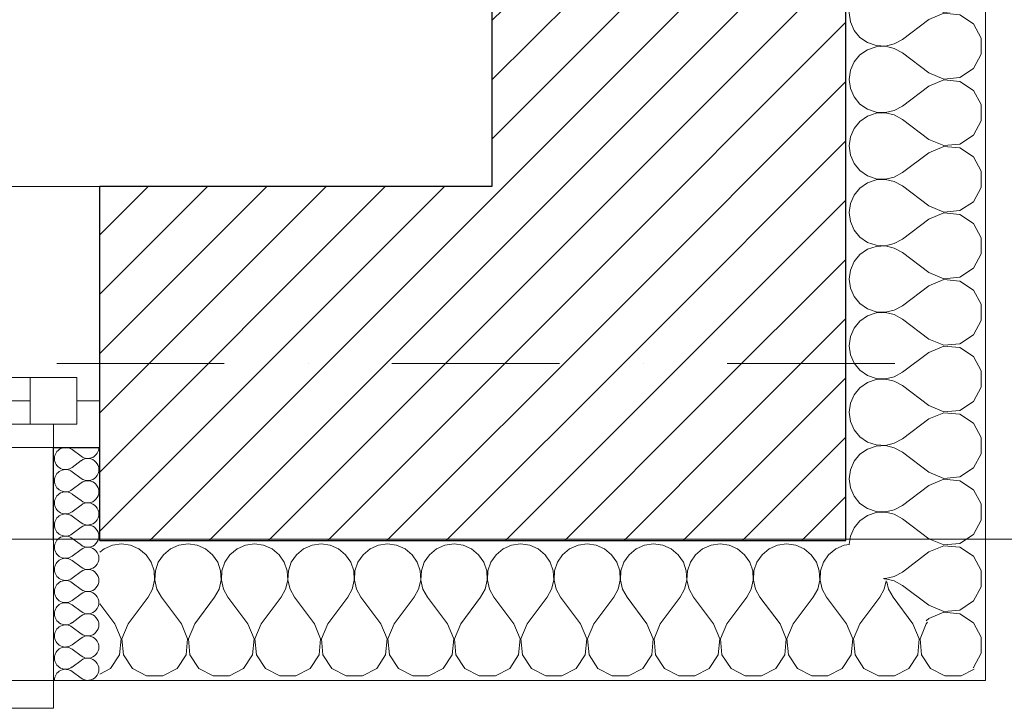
# Model space of a CAD drawing. Header units: millimetres. Extents: x -140780 to 266886, y -104422 to 233759.
# Tile 91 of 104: x 223962 to 225019, y 106825 to 107564. Entities that reach past the tile are written whole.
import ezdxf

# ---------------------------------------------------------------- set-up
doc = ezdxf.new("R2010")
doc.units = ezdxf.units.MM
doc.header["$MEASUREMENT"] = 0
doc.linetypes.add('Kropki i Kreski', pattern=[360, 180, -90, 0, -90])
doc.linetypes.add('Przerywana', pattern=[240, 120, -120])
for name, color, linetype in [('Konstrukcja - Siatki mod', 7, 'Continuous'), ('KR_INW', 7, 'Continuous'), ('NAPIS_SODON', 7, 'Continuous'), ('Okna ArchiCADa', 7, 'Continuous')]:
    doc.layers.add(name, color=color, linetype=linetype)
doc.layers.add('Konstrukcja - Siatki mod_Nr_pióra__48', color=7, linetype='Continuous', lineweight=15, true_color=0xa80f02)
doc.layers.add('KR_INW_Nr_pióra__102', color=7, linetype='Continuous', lineweight=5, true_color=0xcccccc)
for name, color, linetype, lineweight in [('KR_INW_Nr_pióra__101', 252, 'Continuous', 5), ('KR_INW_Nr_pióra__27', 7, 'Continuous', 25), ('KR_INW_Nr_pióra__47', 7, 'Continuous', 15), ('NAPIS_SODON_Nr_pióra__1', 7, 'Continuous', 13), ('Okna ArchiCADa_Nr_pióra__1', 7, 'Continuous', 13), ('Okna ArchiCADa_Nr_pióra__27', 7, 'Continuous', 25)]:
    doc.layers.add(name, color=color, linetype=linetype, lineweight=lineweight)
pattern_1 = [(45, (0, 0), (-31.819804, 31.819804), [])]

# ---------------------------------------------------------------- blocks, each defined once
blk = doc.blocks.new('Strop_1', base_point=(179225, 121523.3))
at = {"layer": 'NAPIS_SODON_Nr_pióra__1', "linetype": 'Continuous', "flags": 128}
blk.add_lwpolyline([(179225, 121523.3), (179225.9, 107003.8), (250898.3, 107008.3), (250897.4, 121527.8)], close=True, dxfattribs=at)
blk = doc.blocks.new('*X171')
at = {"layer": 'KR_INW_Nr_pióra__102', "linetype": 'Continuous'}
for p, q in [((224061.7, 107000.2), (224052.7, 106996.2)), ((224071.4, 107001.6), (224061.7, 107000.2)), ((224081.2, 107000.2), (224071.4, 107001.6)), ((224090.2, 106996.2), (224081.2, 107000.2)), ((224133.1, 107000.2), (224124.1, 106996.2)), ((224142.9, 107001.6), (224133.1, 107000.2)), ((224152.6, 107000.2), (224142.9, 107001.6)), ((224161.6, 106996.2), (224152.6, 107000.2)), ((224204.5, 107000.2), (224195.5, 106996.2)), ((224214.3, 107001.6), (224204.5, 107000.2)), ((224224, 107000.2), (224214.3, 107001.6)), ((224233.1, 106996.2), (224224, 107000.2)), ((224276, 107000.2), (224266.9, 106996.2)), ((224285.7, 107001.6), (224276, 107000.2)), ((224295.5, 107000.2), (224285.7, 107001.6)), ((224304.5, 106996.2), (224295.5, 107000.2)), ((224347.4, 107000.2), (224338.4, 106996.2)), ((224357.1, 107001.6), (224347.4, 107000.2)), ((224366.9, 107000.2), (224357.1, 107001.6)), ((224375.9, 106996.2), (224366.9, 107000.2)), ((224418.8, 107000.2), (224409.8, 106996.2)), ((224428.6, 107001.6), (224418.8, 107000.2)), ((224438.3, 107000.2), (224428.6, 107001.6)), ((224447.3, 106996.2), (224438.3, 107000.2)), ((224490.2, 107000.2), (224481.2, 106996.2)), ((224500, 107001.6), (224490.2, 107000.2)), ((224509.8, 107000.2), (224500, 107001.6)), ((224518.8, 106996.2), (224509.8, 107000.2)), ((224561.7, 107000.2), (224552.7, 106996.2)), ((224571.4, 107001.6), (224561.7, 107000.2)), ((224581.2, 107000.2), (224571.4, 107001.6)), ((224590.2, 106996.2), (224581.2, 107000.2)), ((224633.1, 107000.2), (224624.1, 106996.2)), ((224642.9, 107001.6), (224633.1, 107000.2)), ((224652.6, 107000.2), (224642.9, 107001.6)), ((224661.6, 106996.2), (224652.6, 107000.2)), ((224704.5, 107000.2), (224695.5, 106996.2)), ((224714.3, 107001.6), (224704.5, 107000.2)), ((224724, 107000.2), (224714.3, 107001.6)), ((224733.1, 106996.2), (224724, 107000.2)), ((224776, 107000.2), (224766.9, 106996.2)), ((224785.7, 107001.6), (224776, 107000.2)), ((224795.5, 107000.2), (224785.7, 107001.6)), ((224804.5, 106996.2), (224795.5, 107000.2)), ((224847.4, 107000.2), (224838.4, 106996.2)), ((224853.4, 107001), (224847.4, 107000.2)), ((224052.7, 106996.2), (224048.3, 106992.6)), ((224097.8, 106989.9), (224090.2, 106996.2)), ((224103.4, 106981.8), (224097.8, 106989.9)), ((224116.5, 106989.9), (224110.9, 106981.8)), ((224124.1, 106996.2), (224116.5, 106989.9)), ((224169.2, 106989.9), (224161.6, 106996.2)), ((224174.8, 106981.8), (224169.2, 106989.9)), ((224187.9, 106989.9), (224182.3, 106981.8)), ((224195.5, 106996.2), (224187.9, 106989.9)), ((224240.6, 106989.9), (224233.1, 106996.2)), ((224246.2, 106981.8), (224240.6, 106989.9)), ((224259.4, 106989.9), (224253.8, 106981.8)), ((224266.9, 106996.2), (224259.4, 106989.9)), ((224312.1, 106989.9), (224304.5, 106996.2)), ((224317.7, 106981.8), (224312.1, 106989.9)), ((224330.8, 106989.9), (224325.2, 106981.8)), ((224338.4, 106996.2), (224330.8, 106989.9)), ((224383.5, 106989.9), (224375.9, 106996.2)), ((224389.1, 106981.8), (224383.5, 106989.9)), ((224402.2, 106989.9), (224396.6, 106981.8)), ((224409.8, 106996.2), (224402.2, 106989.9)), ((224454.9, 106989.9), (224447.3, 106996.2)), ((224460.5, 106981.8), (224454.9, 106989.9)), ((224473.6, 106989.9), (224468.1, 106981.8)), ((224481.2, 106996.2), (224473.6, 106989.9)), ((224526.4, 106989.9), (224518.8, 106996.2)), ((224531.9, 106981.8), (224526.4, 106989.9)), ((224545.1, 106989.9), (224539.5, 106981.8)), ((224552.7, 106996.2), (224545.1, 106989.9)), ((224597.8, 106989.9), (224590.2, 106996.2)), ((224603.4, 106981.8), (224597.8, 106989.9)), ((224616.5, 106989.9), (224610.9, 106981.8)), ((224624.1, 106996.2), (224616.5, 106989.9)), ((224669.2, 106989.9), (224661.6, 106996.2)), ((224674.8, 106981.8), (224669.2, 106989.9)), ((224687.9, 106989.9), (224682.3, 106981.8)), ((224695.5, 106996.2), (224687.9, 106989.9)), ((224740.6, 106989.9), (224733.1, 106996.2)), ((224746.2, 106981.8), (224740.6, 106989.9)), ((224759.4, 106989.9), (224753.8, 106981.8)), ((224766.9, 106996.2), (224759.4, 106989.9)), ((224812.1, 106989.9), (224804.5, 106996.2)), ((224817.7, 106981.8), (224812.1, 106989.9)), ((224830.8, 106989.9), (224825.2, 106981.8)), ((224838.4, 106996.2), (224830.8, 106989.9)), ((224106.5, 106972.5), (224103.4, 106981.8)), ((224110.9, 106981.8), (224107.8, 106972.5)), ((224177.9, 106972.5), (224174.8, 106981.8)), ((224182.3, 106981.8), (224179.2, 106972.5)), ((224249.4, 106972.5), (224246.2, 106981.8)), ((224253.8, 106981.8), (224250.6, 106972.5)), ((224320.8, 106972.5), (224317.7, 106981.8)), ((224325.2, 106981.8), (224322.1, 106972.5)), ((224392.2, 106972.5), (224389.1, 106981.8)), ((224396.6, 106981.8), (224393.5, 106972.5)), ((224463.7, 106972.5), (224460.5, 106981.8)), ((224468.1, 106981.8), (224464.9, 106972.5)), ((224535.1, 106972.5), (224531.9, 106981.8)), ((224539.5, 106981.8), (224536.3, 106972.5)), ((224606.5, 106972.5), (224603.4, 106981.8)), ((224610.9, 106981.8), (224607.8, 106972.5)), ((224677.9, 106972.5), (224674.8, 106981.8)), ((224682.3, 106981.8), (224679.2, 106972.5)), ((224749.4, 106972.5), (224746.2, 106981.8)), ((224753.8, 106981.8), (224750.6, 106972.5)), ((224820.8, 106972.5), (224817.7, 106981.8)), ((224825.2, 106981.8), (224822.1, 106972.5)), ((224107, 106962.6), (224106.5, 106972.5)), ((224107.8, 106972.5), (224107.3, 106962.6)), ((224178.4, 106962.6), (224177.9, 106972.5)), ((224179.2, 106972.5), (224178.7, 106962.6)), ((224249.9, 106962.6), (224249.4, 106972.5)), ((224250.6, 106972.5), (224250.1, 106962.6)), ((224321.3, 106962.6), (224320.8, 106972.5)), ((224322.1, 106972.5), (224321.6, 106962.6)), ((224392.7, 106962.6), (224392.2, 106972.5)), ((224393.5, 106972.5), (224393, 106962.6)), ((224464.1, 106962.6), (224463.7, 106972.5)), ((224464.9, 106972.5), (224464.4, 106962.6)), ((224535.6, 106962.6), (224535.1, 106972.5)), ((224536.3, 106972.5), (224535.9, 106962.6)), ((224607, 106962.6), (224606.5, 106972.5)), ((224607.8, 106972.5), (224607.3, 106962.6)), ((224678.4, 106962.6), (224677.9, 106972.5)), ((224679.2, 106972.5), (224678.7, 106962.6)), ((224749.9, 106962.6), (224749.4, 106972.5)), ((224750.6, 106972.5), (224750.1, 106962.6)), ((224821.3, 106962.6), (224820.8, 106972.5)), ((224822.1, 106972.5), (224821.6, 106962.6)), ((224104.8, 106953.1), (224107, 106962.6)), ((224107.3, 106962.6), (224109.5, 106953.1)), ((224176.2, 106953.1), (224178.4, 106962.6)), ((224178.7, 106962.6), (224180.9, 106953.1)), ((224247.6, 106953.1), (224249.9, 106962.6)), ((224250.1, 106962.6), (224252.4, 106953.1)), ((224319.1, 106953.1), (224321.3, 106962.6)), ((224321.6, 106962.6), (224323.8, 106953.1)), ((224390.5, 106953.1), (224392.7, 106962.6)), ((224393, 106962.6), (224395.2, 106953.1)), ((224461.9, 106953.1), (224464.1, 106962.6)), ((224464.4, 106962.6), (224466.7, 106953.1)), ((224533.3, 106953.1), (224535.6, 106962.6)), ((224535.9, 106962.6), (224538.1, 106953.1)), ((224604.8, 106953.1), (224607, 106962.6)), ((224607.3, 106962.6), (224609.5, 106953.1)), ((224676.2, 106953.1), (224678.4, 106962.6)), ((224678.7, 106962.6), (224680.9, 106953.1)), ((224747.6, 106953.1), (224749.9, 106962.6)), ((224750.1, 106962.6), (224752.4, 106953.1)), ((224819.1, 106953.1), (224821.3, 106962.6)), ((224821.6, 106962.6), (224823.8, 106953.1)), ((224890.5, 106953.1), (224892.5, 106961.9)), ((224893.4, 106961), (224895.2, 106953.1)), ((224100, 106944.4), (224104.8, 106953.1)), ((224109.5, 106953.1), (224114.3, 106944.4)), ((224171.4, 106944.4), (224176.2, 106953.1)), ((224180.9, 106953.1), (224185.7, 106944.4)), ((224242.9, 106944.4), (224247.6, 106953.1)), ((224252.4, 106953.1), (224257.1, 106944.4)), ((224314.3, 106944.4), (224319.1, 106953.1)), ((224323.8, 106953.1), (224328.6, 106944.4)), ((224385.7, 106944.4), (224390.5, 106953.1)), ((224395.2, 106953.1), (224400, 106944.4)), ((224457.1, 106944.4), (224461.9, 106953.1)), ((224466.7, 106953.1), (224471.4, 106944.4)), ((224528.6, 106944.4), (224533.3, 106953.1)), ((224538.1, 106953.1), (224542.9, 106944.4)), ((224600, 106944.4), (224604.8, 106953.1)), ((224609.5, 106953.1), (224614.3, 106944.4)), ((224671.4, 106944.4), (224676.2, 106953.1)), ((224680.9, 106953.1), (224685.7, 106944.4)), ((224742.9, 106944.4), (224747.6, 106953.1)), ((224752.4, 106953.1), (224757.1, 106944.4)), ((224814.3, 106944.4), (224819.1, 106953.1)), ((224823.8, 106953.1), (224828.6, 106944.4)), ((224885.7, 106944.4), (224890.5, 106953.1)), ((224895.2, 106953.1), (224900, 106944.4)), ((224064.3, 106915.9), (224048.3, 106937.2)), ((224078.6, 106915.9), (224100, 106944.4)), ((224135.7, 106915.9), (224114.3, 106944.4)), ((224150, 106915.9), (224171.4, 106944.4)), ((224207.1, 106915.9), (224185.7, 106944.4)), ((224221.4, 106915.9), (224242.9, 106944.4)), ((224278.6, 106915.9), (224257.1, 106944.4)), ((224292.9, 106915.9), (224314.3, 106944.4)), ((224350, 106915.9), (224328.6, 106944.4)), ((224364.3, 106915.9), (224385.7, 106944.4)), ((224421.4, 106915.9), (224400, 106944.4)), ((224435.7, 106915.9), (224457.1, 106944.4)), ((224492.9, 106915.9), (224471.4, 106944.4)), ((224507.1, 106915.9), (224528.6, 106944.4)), ((224564.3, 106915.9), (224542.9, 106944.4)), ((224578.6, 106915.9), (224600, 106944.4)), ((224635.7, 106915.9), (224614.3, 106944.4)), ((224650, 106915.9), (224671.4, 106944.4)), ((224707.1, 106915.9), (224685.7, 106944.4)), ((224721.4, 106915.9), (224742.9, 106944.4)), ((224778.6, 106915.9), (224757.1, 106944.4)), ((224792.9, 106915.9), (224814.3, 106944.4)), ((224850, 106915.9), (224828.6, 106944.4)), ((224864.3, 106915.9), (224885.7, 106944.4)), ((224921.4, 106915.9), (224900, 106944.4)), ((224071, 106899.8), (224064.3, 106915.9)), ((224078.6, 106915.9), (224071.8, 106899.8)), ((224142.4, 106899.8), (224135.7, 106915.9)), ((224150, 106915.9), (224143.3, 106899.8)), ((224213.9, 106899.8), (224207.1, 106915.9)), ((224221.4, 106915.9), (224214.7, 106899.8)), ((224285.3, 106899.8), (224278.6, 106915.9)), ((224292.9, 106915.9), (224286.1, 106899.8)), ((224356.7, 106899.8), (224350, 106915.9)), ((224364.3, 106915.9), (224357.6, 106899.8)), ((224428.2, 106899.8), (224421.4, 106915.9)), ((224435.7, 106915.9), (224429, 106899.8)), ((224499.6, 106899.8), (224492.9, 106915.9)), ((224507.1, 106915.9), (224500.4, 106899.8)), ((224571, 106899.8), (224564.3, 106915.9)), ((224578.6, 106915.9), (224571.8, 106899.8)), ((224642.4, 106899.8), (224635.7, 106915.9)), ((224650, 106915.9), (224643.3, 106899.8)), ((224713.9, 106899.8), (224707.1, 106915.9)), ((224721.4, 106915.9), (224714.7, 106899.8)), ((224785.3, 106899.8), (224778.6, 106915.9)), ((224792.9, 106915.9), (224786.1, 106899.8)), ((224856.7, 106899.8), (224850, 106915.9)), ((224864.3, 106915.9), (224857.6, 106899.8)), ((224928.2, 106899.8), (224921.4, 106915.9)), ((224935.7, 106915.9), (224929, 106899.8)), ((224935.7, 106915.9), (224936.9, 106917.5)), ((224069.4, 106882.5), (224071, 106899.8)), ((224071.8, 106899.8), (224073.5, 106882.5)), ((224140.8, 106882.5), (224142.4, 106899.8)), ((224143.3, 106899.8), (224144.9, 106882.5)), ((224212.2, 106882.5), (224213.9, 106899.8)), ((224214.7, 106899.8), (224216.3, 106882.5)), ((224283.7, 106882.5), (224285.3, 106899.8)), ((224286.1, 106899.8), (224287.8, 106882.5)), ((224355.1, 106882.5), (224356.7, 106899.8)), ((224357.6, 106899.8), (224359.2, 106882.5)), ((224426.5, 106882.5), (224428.2, 106899.8)), ((224429, 106899.8), (224430.6, 106882.5)), ((224497.9, 106882.5), (224499.6, 106899.8)), ((224500.4, 106899.8), (224502.1, 106882.5)), ((224569.4, 106882.5), (224571, 106899.8)), ((224571.8, 106899.8), (224573.5, 106882.5)), ((224640.8, 106882.5), (224642.4, 106899.8)), ((224643.3, 106899.8), (224644.9, 106882.5)), ((224712.2, 106882.5), (224713.9, 106899.8)), ((224714.7, 106899.8), (224716.3, 106882.5)), ((224783.7, 106882.5), (224785.3, 106899.8)), ((224786.1, 106899.8), (224787.8, 106882.5)), ((224855.1, 106882.5), (224856.7, 106899.8)), ((224857.6, 106899.8), (224859.2, 106882.5)), ((224926.5, 106882.5), (224928.2, 106899.8)), ((224929, 106899.8), (224930.6, 106882.5)), ((224059.7, 106868), (224069.4, 106882.5)), ((224073.5, 106882.5), (224083.1, 106868)), ((224131.2, 106868), (224140.8, 106882.5)), ((224144.9, 106882.5), (224154.5, 106868)), ((224202.6, 106868), (224212.2, 106882.5)), ((224216.3, 106882.5), (224226, 106868)), ((224274, 106868), (224283.7, 106882.5)), ((224287.8, 106882.5), (224297.4, 106868)), ((224345.5, 106868), (224355.1, 106882.5)), ((224359.2, 106882.5), (224368.8, 106868)), ((224416.9, 106868), (224426.5, 106882.5)), ((224430.6, 106882.5), (224440.3, 106868)), ((224488.3, 106868), (224497.9, 106882.5)), ((224502.1, 106882.5), (224511.7, 106868)), ((224559.7, 106868), (224569.4, 106882.5)), ((224573.5, 106882.5), (224583.1, 106868)), ((224631.2, 106868), (224640.8, 106882.5)), ((224644.9, 106882.5), (224654.5, 106868)), ((224702.6, 106868), (224712.2, 106882.5)), ((224716.3, 106882.5), (224726, 106868)), ((224774, 106868), (224783.7, 106882.5)), ((224787.8, 106882.5), (224797.4, 106868)), ((224845.5, 106868), (224855.1, 106882.5)), ((224859.2, 106882.5), (224868.8, 106868)), ((224916.9, 106868), (224926.5, 106882.5)), ((224930.6, 106882.5), (224940.3, 106868)), ((224048.3, 106861.8), (224059.7, 106868)), ((224083.1, 106868), (224098.4, 106859.8)), ((224115.8, 106859.8), (224131.2, 106868)), ((224154.5, 106868), (224169.9, 106859.8)), ((224187.3, 106859.8), (224202.6, 106868)), ((224226, 106868), (224241.3, 106859.8)), ((224258.7, 106859.8), (224274, 106868)), ((224297.4, 106868), (224312.7, 106859.8)), ((224330.1, 106859.8), (224345.5, 106868)), ((224368.8, 106868), (224384.2, 106859.8)), ((224401.6, 106859.8), (224416.9, 106868)), ((224440.3, 106868), (224455.6, 106859.8)), ((224473, 106859.8), (224488.3, 106868)), ((224511.7, 106868), (224527, 106859.8)), ((224544.4, 106859.8), (224559.7, 106868)), ((224583.1, 106868), (224598.4, 106859.8)), ((224615.8, 106859.8), (224631.2, 106868)), ((224654.5, 106868), (224669.9, 106859.8)), ((224687.3, 106859.8), (224702.6, 106868)), ((224726, 106868), (224741.3, 106859.8)), ((224758.7, 106859.8), (224774, 106868)), ((224797.4, 106868), (224812.7, 106859.8)), ((224830.1, 106859.8), (224845.5, 106868)), ((224868.8, 106868), (224884.2, 106859.8)), ((224901.6, 106859.8), (224916.9, 106868)), ((224940.3, 106868), (224955.6, 106859.8)), ((224973, 106859.8), (224987.1, 106867.3)), ((224098.4, 106859.8), (224115.8, 106859.8)), ((224169.9, 106859.8), (224187.3, 106859.8)), ((224241.3, 106859.8), (224258.7, 106859.8)), ((224312.7, 106859.8), (224330.1, 106859.8)), ((224384.2, 106859.8), (224401.6, 106859.8)), ((224455.6, 106859.8), (224473, 106859.8)), ((224527, 106859.8), (224544.4, 106859.8)), ((224598.4, 106859.8), (224615.8, 106859.8)), ((224669.9, 106859.8), (224687.3, 106859.8)), ((224741.3, 106859.8), (224758.7, 106859.8)), ((224812.7, 106859.8), (224830.1, 106859.8)), ((224884.2, 106859.8), (224901.6, 106859.8)), ((224955.6, 106859.8), (224973, 106859.8))]:
    blk.add_line(p, q, dxfattribs=at)
blk = doc.blocks.new('*X215')
at = {"layer": 'KR_INW_Nr_pióra__102', "linetype": 'Continuous'}
for p, q in [((224028, 107095.6), (224018.5, 107102.8)), ((224028, 107090.9), (224018.5, 107083.7)), ((224028, 107071.8), (224018.5, 107079)), ((224028, 107067), (224018.5, 107059.9)), ((224028, 107048), (224018.5, 107055.1)), ((224028, 107043.2), (224018.5, 107036.1)), ((224028, 107024.2), (224018.5, 107031.3)), ((224028, 107019.4), (224018.5, 107012.3)), ((224028, 107000.4), (224018.5, 107007.5)), ((224028, 106995.6), (224018.5, 106988.5)), ((224028, 106976.6), (224018.5, 106983.7)), ((224028, 106971.8), (224018.5, 106964.7)), ((224028, 106952.8), (224018.5, 106959.9)), ((224028, 106948), (224018.5, 106940.9)), ((224028, 106929), (224018.5, 106936.1)), ((224028, 106924.2), (224018.5, 106917)), ((224028, 106905.1), (224018.5, 106912.3)), ((224028, 106900.4), (224018.5, 106893.2)), ((224028, 106881.3), (224018.5, 106888.5)), ((224028, 106876.6), (224018.5, 106869.4)), ((224028, 106857.5), (224018.5, 106864.7))]:
    blk.add_line(p, q, dxfattribs=at)
for centre, start, end in [((224011.3, 107093.2), 53.1301, 180), ((224035.2, 107105.1), 233.1301, 0), ((224011.3, 107093.2), 180, 306.8699), ((224035.2, 107081.3), 233.1301, 126.8699), ((224011.3, 107069.4), 53.1301, 180), ((224011.3, 107069.4), 180, 306.8699), ((224035.2, 107057.5), 233.1301, 126.8699), ((224011.3, 107045.6), 53.1301, 180), ((224011.3, 107045.6), 180, 306.8699), ((224035.2, 107033.7), 233.1301, 126.8699), ((224011.3, 107021.8), 53.1301, 180), ((224011.3, 107021.8), 180, 306.8699), ((224035.2, 107009.9), 233.1301, 126.8699), ((224011.3, 106998), 53.1301, 180), ((224011.3, 106998), 180, 306.8699), ((224035.2, 106986.1), 233.1301, 126.8699), ((224011.3, 106974.2), 53.1301, 180), ((224011.3, 106974.2), 180, 306.8699), ((224035.2, 106962.3), 233.1301, 126.8699), ((224011.3, 106950.4), 53.1301, 180), ((224011.3, 106950.4), 180, 306.8699), ((224035.2, 106938.5), 233.1301, 126.8699), ((224011.3, 106926.6), 53.1301, 180), ((224011.3, 106926.6), 180, 306.8699), ((224035.2, 106914.7), 233.1301, 126.8699), ((224011.3, 106902.8), 53.1301, 180), ((224011.3, 106902.8), 180, 306.8699), ((224035.2, 106890.9), 233.1301, 126.8699), ((224011.3, 106879), 53.1301, 180), ((224011.3, 106879), 180, 306.8699), ((224035.2, 106867), 233.1301, 126.8699), ((224011.3, 106855.1), 53.1301, 180)]:
    blk.add_arc(centre, 11.9, start, end, dxfattribs=at)
blk = doc.blocks.new('Okno dwuskrzydłowe 19_5')
at = {"layer": 'Okna ArchiCADa_Nr_pióra__1', "linetype": 'Continuous'}
for p, q in [((-566.8, 230), (566.8, 230)), ((50, 25), (491.8, 25)), ((50, 25), (491.8, 25)), ((491.8, -25), (491.8, 25)), ((491.8, 25), (541.8, 25)), ((541.8, 25), (541.8, -25)), ((50, 0), (491.8, 0)), ((541.8, -25), (541.8, 0)), ((541.8, 0), (566.8, 0)), ((491.8, -25), (50, -25)), ((541.8, -25), (491.8, -25)), ((516.8, -50), (516.8, -25)), ((516.8, -25), (541.8, -25)), ((516.8, -50), (0, -50)), ((566.8, -50), (516.8, -50)), ((516.8, -330), (516.8, -300)), ((-516.8, -330), (516.8, -330))]:
    blk.add_line(p, q, dxfattribs=at)
at = {"layer": 'Okna ArchiCADa_Nr_pióra__1', "linetype": 'Przerywana'}
blk.add_line((-516.8, -300), (516.8, -300), dxfattribs=at)
at = {"layer": 'Okna ArchiCADa_Nr_pióra__27', "linetype": 'Continuous'}
for p, q in [((566.8, -50), (566.8, 0)), ((516.8, -50), (566.8, -50))]:
    blk.add_line(p, q, dxfattribs=at)
blk = doc.blocks.new('Ściana_3', base_point=(179075.1, 106855.1))
at = {"layer": 'KR_INW_Nr_pióra__101', "linetype": 'Continuous'}
h = blk.add_hatch(dxfattribs=at)
h.set_pattern_fill('Cegła_licówka', color=256, style=0, pattern_type=2)
h.set_pattern_definition(pattern_1)
h.paths.add_polyline_path([(224048.3, 107155.1), (224048.3, 107105.1), (224048.3, 107005.1), (224849.3, 107005.1), (224469.3, 107385.1), (224048.3, 107385.1)])
at = {"layer": 'KR_INW_Nr_pióra__27', "linetype": 'Continuous'}
for p, q in [((224048.3, 107155.1), (224048.3, 107385.1)), ((224048.3, 107105.1), (224048.3, 107155.1)), ((223998.3, 107005.1), (223998.3, 107105.1)), ((223998.3, 107105.1), (224048.3, 107105.1)), ((224048.3, 107005.1), (224048.3, 107105.1)), ((224048.3, 107005.1), (224849.3, 107005.1))]:
    blk.add_line(p, q, dxfattribs=at)
at = {"layer": 'KR_INW_Nr_pióra__27', "linetype": 'Continuous', "flags": 128}
blk.add_lwpolyline([(224469.3, 107385.1), (224048.3, 107385.1)], dxfattribs=at)
at = {"layer": 'KR_INW_Nr_pióra__47', "linetype": 'Continuous'}
for p, q in [((224048.3, 107105.1), (223998.3, 107105.1)), ((223998.3, 107105.1), (223998.3, 106855.1)), ((223998.3, 106855.1), (223998.3, 107005.1)), ((224048.3, 106855.1), (223998.3, 106855.1))]:
    blk.add_line(p, q, dxfattribs=at)
at = {"layer": 'KR_INW_Nr_pióra__47', "linetype": 'Continuous', "flags": 128}
blk.add_lwpolyline([(224048.3, 106855.1), (224999.3, 106855.1)], dxfattribs=at)
at = {"layer": 'KR_INW'}
for name in ['*X215', '*X171']:
    blk.add_blockref(name, (0, 0), dxfattribs=at)
at = {"layer": 'Okna ArchiCADa', "color": 21, "linetype": 'Continuous', "lineweight": 13, "true_color": 0xff9955, "zscale": 1000}
blk.add_blockref('Okno dwuskrzydłowe 19_5', (223481.5, 107155.1), dxfattribs=at)
blk = doc.blocks.new('*X362')
at = {"layer": 'KR_INW_Nr_pióra__102', "linetype": 'Continuous'}
for p, q in [((224858.2, 107733.1), (224854.2, 107724)), ((224859.9, 107735.1), (224858.2, 107733.1)), ((224938.5, 107721.4), (224919.5, 107735.7)), ((224986.4, 107726), (224992, 107736.4)), ((224854.2, 107724), (224852.8, 107714.3)), ((224938.5, 107721.4), (224954.6, 107714.7)), ((224971.9, 107716.3), (224986.4, 107726)), ((224852.8, 107714.3), (224854.2, 107704.5)), ((224954.6, 107713.9), (224938.5, 107707.1)), ((224954.6, 107714.7), (224971.9, 107716.3)), ((224971.9, 107712.2), (224954.6, 107713.9)), ((224986.4, 107702.6), (224971.9, 107712.2)), ((224854.2, 107704.5), (224858.2, 107695.5)), ((224938.5, 107707.1), (224910, 107685.7)), ((224994.6, 107687.3), (224986.4, 107702.6)), ((224858.2, 107695.5), (224864.5, 107687.9)), ((224864.5, 107687.9), (224872.6, 107682.3)), ((224994.6, 107669.9), (224994.6, 107687.3)), ((224872.6, 107682.3), (224881.9, 107679.2)), ((224881.9, 107677.9), (224872.6, 107674.8)), ((224881.9, 107679.2), (224891.8, 107678.7)), ((224891.8, 107678.4), (224881.9, 107677.9)), ((224891.8, 107678.7), (224901.3, 107680.9)), ((224901.3, 107676.2), (224891.8, 107678.4)), ((224901.3, 107680.9), (224910, 107685.7)), ((224910, 107671.4), (224901.3, 107676.2)), ((224864.5, 107669.2), (224858.2, 107661.6)), ((224872.6, 107674.8), (224864.5, 107669.2)), ((224938.5, 107650), (224910, 107671.4)), ((224986.4, 107654.5), (224994.6, 107669.9)), ((224858.2, 107661.6), (224854.2, 107652.6)), ((224971.9, 107644.9), (224986.4, 107654.5)), ((224854.2, 107652.6), (224852.8, 107642.9)), ((224938.5, 107650), (224954.6, 107643.3)), ((224954.6, 107643.3), (224971.9, 107644.9)), ((224852.8, 107642.9), (224854.2, 107633.1)), ((224938.5, 107635.7), (224910, 107614.3)), ((224954.6, 107642.4), (224938.5, 107635.7)), ((224971.9, 107640.8), (224954.6, 107642.4)), ((224986.4, 107631.2), (224971.9, 107640.8)), ((224854.2, 107633.1), (224858.2, 107624.1)), ((224858.2, 107624.1), (224864.5, 107616.5)), ((224994.6, 107615.8), (224986.4, 107631.2)), ((224864.5, 107616.5), (224872.6, 107610.9)), ((224901.3, 107609.5), (224910, 107614.3)), ((224994.6, 107598.4), (224994.6, 107615.8)), ((224872.6, 107603.4), (224864.5, 107597.8)), ((224872.6, 107610.9), (224881.9, 107607.8)), ((224881.9, 107606.5), (224872.6, 107603.4)), ((224881.9, 107607.8), (224891.8, 107607.3)), ((224891.8, 107607), (224881.9, 107606.5)), ((224891.8, 107607.3), (224901.3, 107609.5)), ((224901.3, 107604.8), (224891.8, 107607)), ((224910, 107600), (224901.3, 107604.8)), ((224864.5, 107597.8), (224858.2, 107590.2)), ((224938.5, 107578.6), (224910, 107600)), ((224986.4, 107583.1), (224994.6, 107598.4)), ((224854.2, 107581.2), (224852.8, 107571.4)), ((224858.2, 107590.2), (224854.2, 107581.2)), ((224971.9, 107573.5), (224986.4, 107583.1)), ((224852.8, 107571.4), (224854.2, 107561.7)), ((224938.5, 107578.6), (224954.6, 107571.8)), ((224954.6, 107571), (224938.5, 107564.3)), ((224954.6, 107571.8), (224971.9, 107573.5)), ((224971.9, 107569.4), (224954.6, 107571)), ((224854.2, 107561.7), (224858.2, 107552.7)), ((224938.5, 107564.3), (224910, 107542.9)), ((224986.4, 107559.7), (224971.9, 107569.4)), ((224994.6, 107544.4), (224986.4, 107559.7)), ((224858.2, 107552.7), (224864.5, 107545.1)), ((224864.5, 107545.1), (224872.6, 107539.5)), ((224872.6, 107539.5), (224881.9, 107536.3)), ((224891.8, 107535.9), (224901.3, 107538.1)), ((224901.3, 107538.1), (224910, 107542.9)), ((224994.6, 107527), (224994.6, 107544.4)), ((224872.6, 107531.9), (224864.5, 107526.4)), ((224881.9, 107535.1), (224872.6, 107531.9)), ((224881.9, 107536.3), (224891.8, 107535.9)), ((224891.8, 107535.6), (224881.9, 107535.1)), ((224901.3, 107533.3), (224891.8, 107535.6)), ((224910, 107528.6), (224901.3, 107533.3)), ((224938.5, 107507.1), (224910, 107528.6)), ((224858.2, 107518.8), (224854.2, 107509.8)), ((224864.5, 107526.4), (224858.2, 107518.8)), ((224986.4, 107511.7), (224994.6, 107527)), ((224854.2, 107509.8), (224852.8, 107500)), ((224938.5, 107507.1), (224954.6, 107500.4)), ((224971.9, 107502.1), (224986.4, 107511.7)), ((224852.8, 107500), (224854.2, 107490.2)), ((224954.6, 107499.6), (224938.5, 107492.9)), ((224954.6, 107500.4), (224971.9, 107502.1)), ((224971.9, 107497.9), (224954.6, 107499.6)), ((224986.4, 107488.3), (224971.9, 107497.9)), ((224854.2, 107490.2), (224858.2, 107481.2)), ((224938.5, 107492.9), (224910, 107471.4)), ((224994.6, 107473), (224986.4, 107488.3)), ((224858.2, 107481.2), (224864.5, 107473.6)), ((224864.5, 107473.6), (224872.6, 107468.1)), ((224872.6, 107468.1), (224881.9, 107464.9)), ((224881.9, 107464.9), (224891.8, 107464.4)), ((224891.8, 107464.1), (224881.9, 107463.7)), ((224891.8, 107464.4), (224901.3, 107466.7)), ((224901.3, 107461.9), (224891.8, 107464.1)), ((224901.3, 107466.7), (224910, 107471.4)), ((224994.6, 107455.6), (224994.6, 107473)), ((224864.5, 107454.9), (224858.2, 107447.3)), ((224872.6, 107460.5), (224864.5, 107454.9)), ((224881.9, 107463.7), (224872.6, 107460.5)), ((224910, 107457.1), (224901.3, 107461.9)), ((224938.5, 107435.7), (224910, 107457.1)), ((224986.4, 107440.3), (224994.6, 107455.6)), ((224858.2, 107447.3), (224854.2, 107438.3)), ((224854.2, 107438.3), (224852.8, 107428.6)), ((224938.5, 107435.7), (224954.6, 107429)), ((224971.9, 107430.6), (224986.4, 107440.3)), ((224852.8, 107428.6), (224854.2, 107418.8)), ((224954.6, 107428.2), (224938.5, 107421.4)), ((224954.6, 107429), (224971.9, 107430.6)), ((224971.9, 107426.5), (224954.6, 107428.2)), ((224986.4, 107416.9), (224971.9, 107426.5)), ((224854.2, 107418.8), (224858.2, 107409.8)), ((224938.5, 107421.4), (224910, 107400)), ((224994.6, 107401.6), (224986.4, 107416.9)), ((224858.2, 107409.8), (224864.5, 107402.2)), ((224864.5, 107402.2), (224872.6, 107396.6)), ((224994.6, 107384.2), (224994.6, 107401.6)), ((224872.6, 107396.6), (224881.9, 107393.5)), ((224881.9, 107392.2), (224872.6, 107389.1)), ((224881.9, 107393.5), (224891.8, 107393)), ((224891.8, 107392.7), (224881.9, 107392.2)), ((224891.8, 107393), (224901.3, 107395.2)), ((224901.3, 107390.5), (224891.8, 107392.7)), ((224901.3, 107395.2), (224910, 107400)), ((224910, 107385.7), (224901.3, 107390.5)), ((224864.5, 107383.5), (224858.2, 107375.9)), ((224872.6, 107389.1), (224864.5, 107383.5)), ((224938.5, 107364.3), (224910, 107385.7)), ((224986.4, 107368.8), (224994.6, 107384.2)), ((224858.2, 107375.9), (224854.2, 107366.9)), ((224971.9, 107359.2), (224986.4, 107368.8)), ((224854.2, 107366.9), (224852.8, 107357.1)), ((224938.5, 107364.3), (224954.6, 107357.6)), ((224954.6, 107357.6), (224971.9, 107359.2)), ((224852.8, 107357.1), (224854.2, 107347.4)), ((224938.5, 107350), (224910, 107328.6)), ((224954.6, 107356.7), (224938.5, 107350)), ((224971.9, 107355.1), (224954.6, 107356.7)), ((224986.4, 107345.5), (224971.9, 107355.1)), ((224854.2, 107347.4), (224858.2, 107338.4)), ((224858.2, 107338.4), (224864.5, 107330.8)), ((224994.6, 107330.1), (224986.4, 107345.5)), ((224864.5, 107330.8), (224872.6, 107325.2)), ((224901.3, 107323.8), (224910, 107328.6)), ((224994.6, 107312.7), (224994.6, 107330.1)), ((224872.6, 107317.7), (224864.5, 107312.1)), ((224872.6, 107325.2), (224881.9, 107322.1)), ((224881.9, 107320.8), (224872.6, 107317.7)), ((224881.9, 107322.1), (224891.8, 107321.6)), ((224891.8, 107321.3), (224881.9, 107320.8)), ((224891.8, 107321.6), (224901.3, 107323.8)), ((224901.3, 107319.1), (224891.8, 107321.3)), ((224910, 107314.3), (224901.3, 107319.1)), ((224864.5, 107312.1), (224858.2, 107304.5)), ((224938.5, 107292.9), (224910, 107314.3)), ((224986.4, 107297.4), (224994.6, 107312.7)), ((224854.2, 107295.5), (224852.8, 107285.7)), ((224858.2, 107304.5), (224854.2, 107295.5)), ((224971.9, 107287.8), (224986.4, 107297.4)), ((224852.8, 107285.7), (224854.2, 107276)), ((224938.5, 107292.9), (224954.6, 107286.1)), ((224954.6, 107285.3), (224938.5, 107278.6)), ((224954.6, 107286.1), (224971.9, 107287.8)), ((224971.9, 107283.7), (224954.6, 107285.3)), ((224854.2, 107276), (224858.2, 107266.9)), ((224938.5, 107278.6), (224910, 107257.1)), ((224986.4, 107274), (224971.9, 107283.7)), ((224994.6, 107258.7), (224986.4, 107274)), ((224858.2, 107266.9), (224864.5, 107259.4)), ((224864.5, 107259.4), (224872.6, 107253.8)), ((224872.6, 107253.8), (224881.9, 107250.6)), ((224901.3, 107252.4), (224910, 107257.1)), ((224994.6, 107241.3), (224994.6, 107258.7)), ((224872.6, 107246.2), (224864.5, 107240.6)), ((224881.9, 107249.4), (224872.6, 107246.2)), ((224881.9, 107250.6), (224891.8, 107250.1)), ((224891.8, 107249.9), (224881.9, 107249.4)), ((224891.8, 107250.1), (224901.3, 107252.4)), ((224901.3, 107247.6), (224891.8, 107249.9)), ((224910, 107242.9), (224901.3, 107247.6)), ((224938.5, 107221.4), (224910, 107242.9)), ((224858.2, 107233.1), (224854.2, 107224)), ((224864.5, 107240.6), (224858.2, 107233.1)), ((224986.4, 107226), (224994.6, 107241.3)), ((224854.2, 107224), (224852.8, 107214.3)), ((224938.5, 107221.4), (224954.6, 107214.7)), ((224971.9, 107216.3), (224986.4, 107226)), ((224852.8, 107214.3), (224854.2, 107204.5)), ((224954.6, 107213.9), (224938.5, 107207.1)), ((224954.6, 107214.7), (224971.9, 107216.3)), ((224971.9, 107212.2), (224954.6, 107213.9)), ((224986.4, 107202.6), (224971.9, 107212.2)), ((224854.2, 107204.5), (224858.2, 107195.5)), ((224938.5, 107207.1), (224910, 107185.7)), ((224994.6, 107187.3), (224986.4, 107202.6)), ((224858.2, 107195.5), (224864.5, 107187.9)), ((224864.5, 107187.9), (224872.6, 107182.3)), ((224872.6, 107182.3), (224881.9, 107179.2)), ((224881.9, 107179.2), (224891.8, 107178.7)), ((224891.8, 107178.7), (224901.3, 107180.9)), ((224901.3, 107180.9), (224910, 107185.7)), ((224994.6, 107169.9), (224994.6, 107187.3)), ((224864.5, 107169.2), (224858.2, 107161.6)), ((224872.6, 107174.8), (224864.5, 107169.2)), ((224881.9, 107177.9), (224872.6, 107174.8)), ((224891.8, 107178.4), (224881.9, 107177.9)), ((224901.3, 107176.2), (224891.8, 107178.4)), ((224910, 107171.4), (224901.3, 107176.2)), ((224938.5, 107150), (224910, 107171.4)), ((224986.4, 107154.5), (224994.6, 107169.9)), ((224858.2, 107161.6), (224854.2, 107152.6)), ((224854.2, 107152.6), (224852.8, 107142.9)), ((224938.5, 107150), (224954.6, 107143.3)), ((224971.9, 107144.9), (224986.4, 107154.5)), ((224852.8, 107142.9), (224854.2, 107133.1)), ((224954.6, 107142.4), (224938.5, 107135.7)), ((224954.6, 107143.3), (224971.9, 107144.9)), ((224971.9, 107140.8), (224954.6, 107142.4)), ((224986.4, 107131.2), (224971.9, 107140.8)), ((224854.2, 107133.1), (224858.2, 107124.1)), ((224938.5, 107135.7), (224910, 107114.3)), ((224994.6, 107115.8), (224986.4, 107131.2)), ((224858.2, 107124.1), (224864.5, 107116.5)), ((224864.5, 107116.5), (224872.6, 107110.9)), ((224994.6, 107098.4), (224994.6, 107115.8)), ((224872.6, 107110.9), (224881.9, 107107.8)), ((224881.9, 107106.5), (224872.6, 107103.4)), ((224881.9, 107107.8), (224891.8, 107107.3)), ((224891.8, 107107), (224881.9, 107106.5)), ((224891.8, 107107.3), (224901.3, 107109.5)), ((224901.3, 107104.8), (224891.8, 107107)), ((224901.3, 107109.5), (224910, 107114.3)), ((224910, 107100), (224901.3, 107104.8)), ((224864.5, 107097.8), (224858.2, 107090.2)), ((224872.6, 107103.4), (224864.5, 107097.8)), ((224938.5, 107078.6), (224910, 107100)), ((224986.4, 107083.1), (224994.6, 107098.4)), ((224858.2, 107090.2), (224854.2, 107081.2)), ((224854.2, 107081.2), (224852.8, 107071.4)), ((224938.5, 107078.6), (224954.6, 107071.8)), ((224954.6, 107071.8), (224971.9, 107073.5)), ((224971.9, 107073.5), (224986.4, 107083.1)), ((224852.8, 107071.4), (224854.2, 107061.7)), ((224938.5, 107064.3), (224910, 107042.9)), ((224954.6, 107071), (224938.5, 107064.3)), ((224971.9, 107069.4), (224954.6, 107071)), ((224986.4, 107059.7), (224971.9, 107069.4)), ((224854.2, 107061.7), (224858.2, 107052.7)), ((224858.2, 107052.7), (224864.5, 107045.1)), ((224994.6, 107044.4), (224986.4, 107059.7)), ((224864.5, 107045.1), (224872.6, 107039.5)), ((224901.3, 107038.1), (224910, 107042.9)), ((224994.6, 107027), (224994.6, 107044.4)), ((224872.6, 107031.9), (224864.5, 107026.4)), ((224872.6, 107039.5), (224881.9, 107036.3)), ((224881.9, 107035.1), (224872.6, 107031.9)), ((224881.9, 107036.3), (224891.8, 107035.9)), ((224891.8, 107035.6), (224881.9, 107035.1)), ((224891.8, 107035.9), (224901.3, 107038.1)), ((224901.3, 107033.3), (224891.8, 107035.6)), ((224910, 107028.6), (224901.3, 107033.3)), ((224864.5, 107026.4), (224858.2, 107018.8)), ((224938.5, 107007.1), (224910, 107028.6)), ((224986.4, 107011.7), (224994.6, 107027)), ((224854.2, 107009.8), (224853, 107001.4)), ((224858.2, 107018.8), (224854.2, 107009.8)), ((224971.9, 107002.1), (224986.4, 107011.7)), ((224938.5, 107007.1), (224954.6, 107000.4)), ((224954.6, 106999.6), (224938.5, 106992.9)), ((224954.6, 107000.4), (224971.9, 107002.1)), ((224971.9, 106997.9), (224954.6, 106999.6)), ((224938.5, 106992.9), (224910, 106971.4)), ((224986.4, 106988.3), (224971.9, 106997.9)), ((224994.6, 106973), (224986.4, 106988.3)), ((224901.3, 106966.7), (224910, 106971.4)), ((224994.6, 106955.6), (224994.6, 106973)), ((224889.9, 106964.5), (224891.8, 106964.4)), ((224891.8, 106964.1), (224890.3, 106964.1)), ((224891.8, 106964.4), (224901.3, 106966.7)), ((224901.3, 106961.9), (224891.8, 106964.1)), ((224910, 106957.1), (224901.3, 106961.9)), ((224938.5, 106935.7), (224910, 106957.1)), ((224986.4, 106940.3), (224994.6, 106955.6)), ((224938.5, 106935.7), (224954.6, 106929)), ((224971.9, 106930.6), (224986.4, 106940.3)), ((224954.6, 106928.2), (224938.5, 106921.4)), ((224954.6, 106929), (224971.9, 106930.6)), ((224971.9, 106926.5), (224954.6, 106928.2)), ((224986.4, 106916.9), (224971.9, 106926.5)), ((224938.5, 106921.4), (224935.4, 106919)), ((224994.6, 106901.6), (224986.4, 106916.9)), ((224994.6, 106884.2), (224994.6, 106901.6)), ((224986.4, 106868.8), (224994.6, 106884.2)), ((224985.9, 106868.5), (224986.4, 106868.8))]:
    blk.add_line(p, q, dxfattribs=at)
blk = doc.blocks.new('Ściana_60', base_point=(224999.3, 107736.4))
at = {"layer": 'KR_INW_Nr_pióra__101', "linetype": 'Continuous'}
h = blk.add_hatch(dxfattribs=at)
h.set_pattern_fill('Cegła_licówka', color=256, style=0, pattern_type=2)
h.set_pattern_definition(pattern_1)
h.paths.add_polyline_path([(224849.3, 107005.1), (224849.3, 107735), (224469.3, 107731.5), (224469.3, 107385.1)])
at = {"layer": 'KR_INW_Nr_pióra__27', "linetype": 'Continuous'}
blk.add_line((224849.3, 107005.1), (224849.3, 107735), dxfattribs=at)
at = {"layer": 'KR_INW_Nr_pióra__27', "linetype": 'Continuous', "flags": 128}
blk.add_lwpolyline([(224469.3, 107731.5), (224469.3, 107385.1)], dxfattribs=at)
at = {"layer": 'KR_INW_Nr_pióra__47', "linetype": 'Continuous', "flags": 128}
blk.add_lwpolyline([(224999.3, 106855.1), (224999.3, 107736.4)], dxfattribs=at)
at = {"layer": 'KR_INW'}
blk.add_blockref('*X362', (0, 0), dxfattribs=at)
blk = doc.blocks.new('Standardowy znacznik siatki_10')
at = {"layer": 'Konstrukcja - Siatki mod_Nr_pióra__48', "linetype": 'Kropki i Kreski'}
blk.add_line((1000, 0), (72912, 0), dxfattribs=at)

msp = doc.modelspace()

# ---------------------------------------------------------------- block references
at = {"layer": 'Konstrukcja - Siatki mod', "color": 8, "linetype": 'Continuous', "lineweight": 13, "zscale": 1000}
msp.add_blockref('Standardowy znacznik siatki_10', (177989.3, 107195.1), dxfattribs=at)
at = {"layer": 'KR_INW'}
for name, p in [('Ściana_60', (224999.3, 107736.4)), ('Ściana_3', (179075.1, 106855.1))]:
    msp.add_blockref(name, p, dxfattribs=at)
at = {"layer": 'NAPIS_SODON', "linetype": 'Continuous'}
msp.add_blockref('Strop_1', (179225, 121523.3), dxfattribs=at)

doc.saveas('drawing.dxf')
